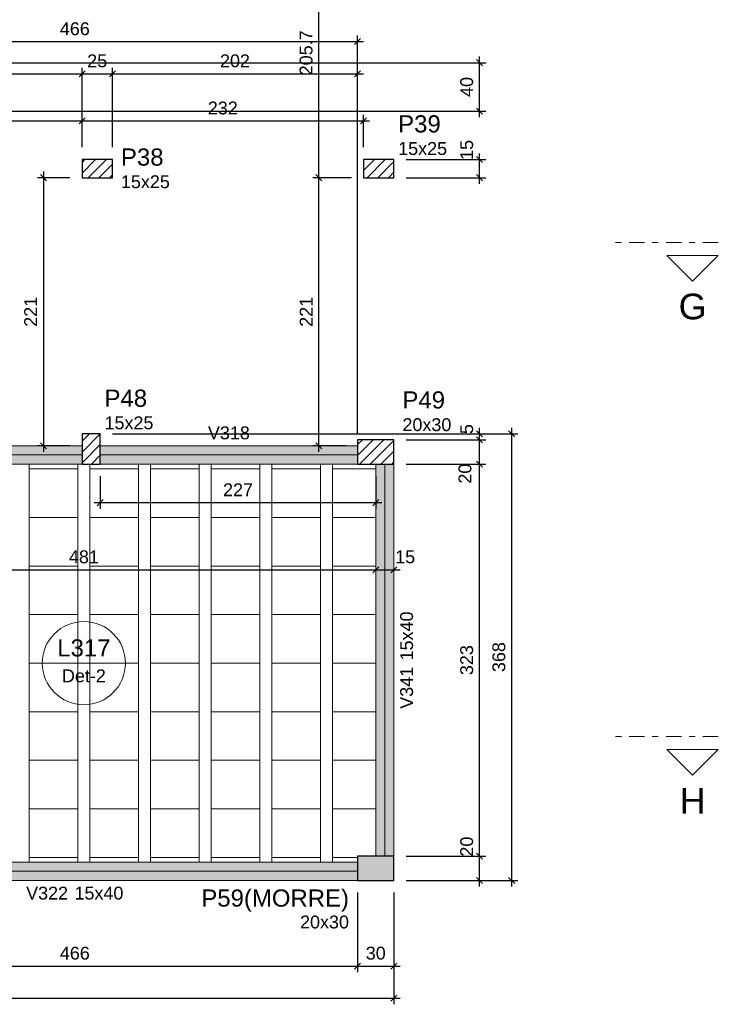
# Model space of a CAD drawing. Header units: millimetres. Extents: x 0 to 119, y 0 to 84.
# Tile 27 of 38: x 78 to 90, y 24 to 40. Entities that reach past the tile are written whole.
import ezdxf

# ---------------------------------------------------------------- set-up
doc = ezdxf.new("R2010")
doc.units = ezdxf.units.MM
doc.header["$MEASUREMENT"] = 0
doc.linetypes.add('DASHDOT', pattern=[2.54, 1.27, -0.635, 0, -0.635])
doc.linetypes.add('NULL', pattern=[0])
doc.layers.get('0').update_dxf_attribs({"lineweight": 18})
for name, color, linetype, lineweight in [('FO-Cortes', 9, 'DASHDOT', 5), ('FO-Cotas', 5, 'Continuous', 5), ('FO-Eixos', 5, 'Continuous', 5), ('FO-Hachura pilar que morre', 106, 'Continuous', 5), ('FO-Hachura pilar que passa', 19, 'Continuous', 5), ('FO-Hachura viga', 43, 'Continuous', 5), ('FO-Hachuras das lajes', 1, 'Continuous', 20), ('FO-Pilares', 4, 'Continuous', 30), ('FO-Textos das lajes', 3, 'Continuous', 20), ('FO-Textos das vigas', 7, 'Continuous', 5), ('FO-Textos dos pilares', 7, 'Continuous', 5), ('FO-Vigas', 1, 'Continuous', 20)]:
    doc.layers.add(name, color=color, linetype=linetype, lineweight=lineweight)
doc.styles.add('Arial', font='txt')
doc.dimstyles.new('UM_50.000000', dxfattribs={"dimtxt": 0.18, "dimasz": 0.1, "dimexe": 0.1, "dimexo": 0.2, "dimgap": 0, "dimtad": 1, "dimtih": 1, "dimtoh": 1, "dimdec": 1, "dimlfac": 50, "dimzin": 0, "dimdsep": 46, "dimtxsty": 'Standard', "dimcen": 0.09, "dimdle": 0.1, "dimadec": 1, "dimazin": 2, "dimtfac": 1, "dimtdec": 4, "dimtofl": 0, "dimtmove": 0, "dimatfit": 3, "dimfxl": 1, "dimtolj": 1, "dimarcsym": 0})

# ---------------------------------------------------------------- blocks, each defined once
blk = doc.blocks.new('_Oblique')
at = {"color": 0, "linetype": 'ByBlock', "lineweight": -2}
blk.add_line((-0.5, -0.5), (0.5, 0.5), dxfattribs=at)
blk = doc.blocks.new('*D28')
at = {"layer": 'Defpoints', "color": 0}
for p in [(74.69, 39.564), (79.47, 39.564), (79.47, 38.152)]:
    blk.add_point(p, dxfattribs=at)
at = {"layer": 'FO-Cotas', "color": 0, "lineweight": -2}
for p, q in [((79.47, 38.352), (79.47, 39.664)), ((74.59, 39.564), (79.57, 39.564))]:
    blk.add_line(p, q, dxfattribs=at)
at = {"layer": 'FO-Cotas', "color": 0, "lineweight": -2, "xscale": 0.1, "yscale": 0.1, "zscale": 0.1, "rotation": 180.0000000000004}
blk.add_blockref('_Oblique', (74.69, 39.564), dxfattribs=at)
at = {"layer": 'FO-Cotas', "color": 0, "lineweight": -2, "xscale": 0.1, "yscale": 0.1, "zscale": 0.1}
blk.add_blockref('_Oblique', (79.47, 39.564), dxfattribs=at)
at = {"layer": 'FO-Cotas', "color": 7, "insert": (77.08, 39.776), "char_height": 0.2118, "attachment_point": 5, "style": 'Arial'}
blk.add_mtext('\\A1;239', dxfattribs=at)
blk = doc.blocks.new('*D29')
at = {"layer": 'Defpoints', "color": 0}
for p in [(79.97, 39.564), (79.47, 38.152), (79.97, 38.152)]:
    blk.add_point(p, dxfattribs=at)
at = {"layer": 'FO-Cotas', "color": 0, "lineweight": -2}
for p, q in [((79.47, 38.352), (79.47, 39.664)), ((79.97, 38.352), (79.97, 39.664)), ((79.37, 39.564), (80.07, 39.564))]:
    blk.add_line(p, q, dxfattribs=at)
at = {"layer": 'FO-Cotas', "color": 0, "lineweight": -2, "xscale": 0.1, "yscale": 0.1, "zscale": 0.1, "rotation": 180}
blk.add_blockref('_Oblique', (79.47, 39.564), dxfattribs=at)
at = {"layer": 'FO-Cotas', "color": 0, "lineweight": -2, "xscale": 0.1, "yscale": 0.1, "zscale": 0.1}
blk.add_blockref('_Oblique', (79.97, 39.564), dxfattribs=at)
at = {"layer": 'FO-Cotas', "color": 7, "insert": (79.72, 39.776), "char_height": 0.2118, "attachment_point": 5, "rotation": 0.0057, "style": 'Arial'}
blk.add_mtext('\\A1;25', dxfattribs=at)
blk = doc.blocks.new('*D30')
at = {"layer": 'Defpoints', "color": 0}
for p in [(84.011, 39.564), (79.97, 38.152), (84.011, 33.432)]:
    blk.add_point(p, dxfattribs=at)
at = {"layer": 'FO-Cotas', "color": 0, "lineweight": -2}
for p, q in [((79.97, 38.352), (79.97, 39.664)), ((84.011, 33.632), (84.011, 39.664)), ((79.87, 39.564), (84.111, 39.564))]:
    blk.add_line(p, q, dxfattribs=at)
at = {"layer": 'FO-Cotas', "color": 0, "lineweight": -2, "xscale": 0.1, "yscale": 0.1, "zscale": 0.1, "rotation": 180}
blk.add_blockref('_Oblique', (79.97, 39.564), dxfattribs=at)
at = {"layer": 'FO-Cotas', "color": 0, "lineweight": -2, "xscale": 0.1, "yscale": 0.1, "zscale": 0.1}
blk.add_blockref('_Oblique', (84.011, 39.564), dxfattribs=at)
at = {"layer": 'FO-Cotas', "color": 7, "insert": (81.991, 39.776), "char_height": 0.2118, "attachment_point": 5, "rotation": 0.0057, "style": 'Arial'}
blk.add_mtext('\\A1;202', dxfattribs=at)
blk = doc.blocks.new('*D36')
at = {"layer": 'Defpoints', "color": 0}
for p in [(84.011, 40.094), (74.69, 39.564), (84.011, 33.432)]:
    blk.add_point(p, dxfattribs=at)
at = {"layer": 'FO-Cotas', "color": 0, "lineweight": -2}
for p, q in [((74.59, 40.094), (84.111, 40.094)), ((74.69, 39.764), (74.69, 40.194)), ((84.011, 33.632), (84.011, 40.194))]:
    blk.add_line(p, q, dxfattribs=at)
at = {"layer": 'FO-Cotas', "color": 0, "lineweight": -2, "xscale": 0.1, "yscale": 0.1, "zscale": 0.1, "rotation": 180}
blk.add_blockref('_Oblique', (74.69, 40.094), dxfattribs=at)
at = {"layer": 'FO-Cotas', "color": 0, "lineweight": -2, "xscale": 0.1, "yscale": 0.1, "zscale": 0.1}
blk.add_blockref('_Oblique', (84.011, 40.094), dxfattribs=at)
at = {"layer": 'FO-Cotas', "color": 7, "insert": (79.351, 40.305), "char_height": 0.2118, "attachment_point": 5, "rotation": 0.0057, "style": 'Arial'}
blk.add_mtext('\\A1;466', dxfattribs=at)
blk = doc.blocks.new('*D52')
at = {"layer": 'Defpoints', "color": 0}
for p in [(74.69, 26.272), (84.011, 26.272), (84.011, 24.86)]:
    blk.add_point(p, dxfattribs=at)
at = {"layer": 'FO-Cotas', "color": 0, "lineweight": -2}
for p, q in [((74.69, 26.072), (74.69, 24.76)), ((84.011, 26.072), (84.011, 24.76)), ((74.59, 24.86), (84.111, 24.86))]:
    blk.add_line(p, q, dxfattribs=at)
at = {"layer": 'FO-Cotas', "color": 0, "lineweight": -2, "xscale": 0.1, "yscale": 0.1, "zscale": 0.1, "rotation": 180}
blk.add_blockref('_Oblique', (74.69, 24.86), dxfattribs=at)
at = {"layer": 'FO-Cotas', "color": 0, "lineweight": -2, "xscale": 0.1, "yscale": 0.1, "zscale": 0.1}
blk.add_blockref('_Oblique', (84.011, 24.86), dxfattribs=at)
at = {"layer": 'FO-Cotas', "color": 7, "insert": (79.351, 25.072), "char_height": 0.2118, "attachment_point": 5, "style": 'Arial'}
blk.add_mtext('\\A1;466', dxfattribs=at)
blk = doc.blocks.new('*D53')
at = {"layer": 'Defpoints', "color": 0}
for p in [(84.011, 26.272), (84.611, 26.272), (84.611, 24.86)]:
    blk.add_point(p, dxfattribs=at)
at = {"layer": 'FO-Cotas', "color": 0, "lineweight": -2}
for p, q in [((84.011, 26.072), (84.011, 24.76)), ((84.611, 26.072), (84.611, 24.76)), ((83.911, 24.86), (84.711, 24.86))]:
    blk.add_line(p, q, dxfattribs=at)
at = {"layer": 'FO-Cotas', "color": 0, "lineweight": -2, "xscale": 0.1, "yscale": 0.1, "zscale": 0.1, "rotation": 180}
blk.add_blockref('_Oblique', (84.011, 24.86), dxfattribs=at)
at = {"layer": 'FO-Cotas', "color": 0, "lineweight": -2, "xscale": 0.1, "yscale": 0.1, "zscale": 0.1}
blk.add_blockref('_Oblique', (84.611, 24.86), dxfattribs=at)
at = {"layer": 'FO-Cotas', "color": 7, "insert": (84.311, 25.072), "char_height": 0.2118, "attachment_point": 5, "rotation": 0.0057, "style": 'Arial'}
blk.add_mtext('\\A1;30', dxfattribs=at)
blk = doc.blocks.new('*D54')
at = {"layer": 'Defpoints', "color": 0}
for p in [(15.31, 33.857), (84.611, 26.272), (84.611, 24.331)]:
    blk.add_point(p, dxfattribs=at)
at = {"layer": 'FO-Cotas', "color": 0, "lineweight": -2}
for p, q in [((15.31, 33.657), (15.31, 24.231)), ((84.611, 26.072), (84.611, 24.231)), ((15.21, 24.331), (84.711, 24.331))]:
    blk.add_line(p, q, dxfattribs=at)
at = {"layer": 'FO-Cotas', "color": 0, "lineweight": -2, "xscale": 0.1, "yscale": 0.1, "zscale": 0.1, "rotation": 180}
blk.add_blockref('_Oblique', (15.31, 24.331), dxfattribs=at)
at = {"layer": 'FO-Cotas', "color": 0, "lineweight": -2, "xscale": 0.1, "yscale": 0.1, "zscale": 0.1}
blk.add_blockref('_Oblique', (84.611, 24.331), dxfattribs=at)
at = {"layer": 'FO-Cotas', "color": 7, "insert": (49.961, 24.542), "char_height": 0.2118, "attachment_point": 5, "style": 'Arial'}
blk.add_mtext('\\A1;3465', dxfattribs=at)
blk = doc.blocks.new('*D73')
at = {"layer": 'Defpoints', "color": 0}
for p in [(84.611, 26.672), (86.023, 26.672), (84.611, 26.272)]:
    blk.add_point(p, dxfattribs=at)
at = {"layer": 'FO-Cotas', "color": 0, "lineweight": -2}
for p, q in [((86.023, 26.172), (86.023, 26.772)), ((84.811, 26.672), (86.123, 26.672)), ((84.811, 26.272), (86.123, 26.272))]:
    blk.add_line(p, q, dxfattribs=at)
at = {"layer": 'FO-Cotas', "color": 0, "lineweight": -2, "xscale": 0.1, "yscale": 0.1, "zscale": 0.1}
for p, rotation in [((86.023, 26.672), 90), ((86.023, 26.272), 270)]:
    blk.add_blockref('_Oblique', p, dxfattribs=dict(at, rotation=rotation))
at = {"layer": 'FO-Cotas', "color": 7, "insert": (85.811, 26.829), "char_height": 0.2118, "attachment_point": 5, "rotation": 90, "style": 'Arial'}
blk.add_mtext('\\A1;20', dxfattribs=at)
blk = doc.blocks.new('*D74')
at = {"layer": 'Defpoints', "color": 0}
for p in [(84.611, 33.132), (86.023, 33.132), (84.611, 26.672)]:
    blk.add_point(p, dxfattribs=at)
at = {"layer": 'FO-Cotas', "color": 0, "lineweight": -2}
for p, q in [((84.811, 33.132), (86.123, 33.132)), ((86.023, 26.572), (86.023, 33.232)), ((84.811, 26.672), (86.123, 26.672))]:
    blk.add_line(p, q, dxfattribs=at)
at = {"layer": 'FO-Cotas', "color": 0, "lineweight": -2, "xscale": 0.1, "yscale": 0.1, "zscale": 0.1}
for p, rotation in [((86.023, 33.132), 90), ((86.023, 26.672), 270)]:
    blk.add_blockref('_Oblique', p, dxfattribs=dict(at, rotation=rotation))
at = {"layer": 'FO-Cotas', "color": 7, "insert": (85.811, 29.902), "char_height": 0.2118, "attachment_point": 5, "rotation": 90, "style": 'Arial'}
blk.add_mtext('\\A1;323', dxfattribs=at)
blk = doc.blocks.new('*D75')
at = {"layer": 'Defpoints', "color": 0}
for p in [(84.611, 33.532), (86.023, 33.532), (84.611, 33.132)]:
    blk.add_point(p, dxfattribs=at)
at = {"layer": 'FO-Cotas', "color": 0, "lineweight": -2}
for p, q in [((86.023, 33.032), (86.023, 33.632)), ((84.811, 33.532), (86.123, 33.532)), ((84.811, 33.132), (86.123, 33.132))]:
    blk.add_line(p, q, dxfattribs=at)
at = {"layer": 'FO-Cotas', "color": 0, "lineweight": -2, "xscale": 0.1, "yscale": 0.1, "zscale": 0.1}
for p, rotation in [((86.023, 33.532), 90), ((86.023, 33.132), 270)]:
    blk.add_blockref('_Oblique', p, dxfattribs=dict(at, rotation=rotation))
at = {"layer": 'FO-Cotas', "color": 7, "insert": (85.783, 32.975), "char_height": 0.2118, "attachment_point": 5, "rotation": 90, "style": 'Arial'}
blk.add_mtext('\\A1;20', dxfattribs=at)
blk = doc.blocks.new('*D76')
at = {"layer": 'Defpoints', "color": 0}
for p in [(79.77, 33.632), (86.023, 33.632), (84.611, 33.532)]:
    blk.add_point(p, dxfattribs=at)
at = {"layer": 'FO-Cotas', "color": 0, "lineweight": -2}
for p, q in [((79.97, 33.632), (86.123, 33.632)), ((86.023, 33.432), (86.023, 33.732)), ((84.811, 33.532), (86.123, 33.532))]:
    blk.add_line(p, q, dxfattribs=at)
at = {"layer": 'FO-Cotas', "color": 0, "lineweight": -2, "xscale": 0.1, "yscale": 0.1, "zscale": 0.1}
for p, rotation in [((86.023, 33.632), 90), ((86.023, 33.532), 270)]:
    blk.add_blockref('_Oblique', p, dxfattribs=dict(at, rotation=rotation))
at = {"layer": 'FO-Cotas', "color": 7, "insert": (85.811, 33.709), "char_height": 0.2118, "attachment_point": 5, "rotation": 90, "style": 'Arial'}
blk.add_mtext('\\A1;5', dxfattribs=at)
blk = doc.blocks.new('*D78')
at = {"layer": 'Defpoints', "color": 0}
for p in [(84.61, 38.152), (86.023, 38.152), (84.61, 37.852)]:
    blk.add_point(p, dxfattribs=at)
at = {"layer": 'FO-Cotas', "color": 0, "lineweight": -2}
for p, q in [((84.81, 38.152), (86.123, 38.152)), ((86.023, 37.752), (86.023, 38.252)), ((84.81, 37.852), (86.123, 37.852))]:
    blk.add_line(p, q, dxfattribs=at)
at = {"layer": 'FO-Cotas', "color": 0, "lineweight": -2, "xscale": 0.1, "yscale": 0.1, "zscale": 0.1}
for p, rotation in [((86.023, 38.152), 90), ((86.023, 37.852), 270)]:
    blk.add_blockref('_Oblique', p, dxfattribs=dict(at, rotation=rotation))
at = {"layer": 'FO-Cotas', "color": 7, "insert": (85.811, 38.309), "char_height": 0.2118, "attachment_point": 5, "rotation": 90, "style": 'Arial'}
blk.add_mtext('\\A1;15', dxfattribs=at)
blk = doc.blocks.new('*D81')
at = {"layer": 'Defpoints', "color": 0}
for p in [(74.69, 39.747), (86.023, 39.747), (74.69, 38.947)]:
    blk.add_point(p, dxfattribs=at)
at = {"layer": 'FO-Cotas', "color": 0, "lineweight": -2}
for p, q in [((86.023, 38.847), (86.023, 39.847)), ((74.89, 39.747), (86.123, 39.747)), ((74.89, 38.947), (86.123, 38.947))]:
    blk.add_line(p, q, dxfattribs=at)
at = {"layer": 'FO-Cotas', "color": 0, "lineweight": -2, "xscale": 0.1, "yscale": 0.1, "zscale": 0.1}
for p, rotation in [((86.023, 39.747), 90), ((86.023, 38.947), 270)]:
    blk.add_blockref('_Oblique', p, dxfattribs=dict(at, rotation=rotation))
at = {"layer": 'FO-Cotas', "color": 7, "insert": (85.811, 39.347), "char_height": 0.2118, "attachment_point": 5, "rotation": 90, "style": 'Arial'}
blk.add_mtext('\\A1;40', dxfattribs=at)
blk = doc.blocks.new('*D101')
at = {"layer": 'Defpoints', "color": 0}
for p in [(79.77, 33.632), (86.552, 33.632), (84.611, 26.272)]:
    blk.add_point(p, dxfattribs=at)
at = {"layer": 'FO-Cotas', "color": 0, "lineweight": -2}
for p, q in [((79.97, 33.632), (86.652, 33.632)), ((86.552, 26.172), (86.552, 33.732)), ((84.811, 26.272), (86.652, 26.272))]:
    blk.add_line(p, q, dxfattribs=at)
at = {"layer": 'FO-Cotas', "color": 0, "lineweight": -2, "xscale": 0.1, "yscale": 0.1, "zscale": 0.1}
for p, rotation in [((86.552, 33.632), 90), ((86.552, 26.272), 270)]:
    blk.add_blockref('_Oblique', p, dxfattribs=dict(at, rotation=rotation))
at = {"layer": 'FO-Cotas', "color": 7, "insert": (86.341, 29.952), "char_height": 0.2118, "attachment_point": 5, "rotation": 90, "style": 'Arial'}
blk.add_mtext('\\A1;368', dxfattribs=at)
blk = doc.blocks.new('*D121')
at = {"layer": 'Defpoints', "color": 0}
for p in [(74.69, 31.391), (84.311, 31.391), (84.311, 31.391)]:
    blk.add_point(p, dxfattribs=at)
at = {"layer": 'FO-Cotas', "color": 0, "lineweight": -2}
blk.add_line((74.59, 31.391), (84.411, 31.391), dxfattribs=at)
at = {"layer": 'FO-Cotas', "color": 0, "lineweight": -2, "xscale": 0.1, "yscale": 0.1, "zscale": 0.1, "rotation": 180}
blk.add_blockref('_Oblique', (74.69, 31.391), dxfattribs=at)
at = {"layer": 'FO-Cotas', "color": 0, "lineweight": -2, "xscale": 0.1, "yscale": 0.1, "zscale": 0.1}
blk.add_blockref('_Oblique', (84.311, 31.391), dxfattribs=at)
at = {"layer": 'FO-Cotas', "color": 7, "insert": (79.501, 31.603), "char_height": 0.2118, "attachment_point": 5, "rotation": 0.0057, "style": 'Arial'}
blk.add_mtext('\\A1;481', dxfattribs=at)
blk = doc.blocks.new('*D122')
at = {"layer": 'Defpoints', "color": 0}
for p in [(84.311, 31.391), (84.611, 31.391), (84.611, 31.391)]:
    blk.add_point(p, dxfattribs=at)
at = {"layer": 'FO-Cotas', "color": 0, "lineweight": -2}
blk.add_line((84.211, 31.391), (84.711, 31.391), dxfattribs=at)
at = {"layer": 'FO-Cotas', "color": 0, "lineweight": -2, "xscale": 0.1, "yscale": 0.1, "zscale": 0.1, "rotation": 180}
blk.add_blockref('_Oblique', (84.311, 31.391), dxfattribs=at)
at = {"layer": 'FO-Cotas', "color": 0, "lineweight": -2, "xscale": 0.1, "yscale": 0.1, "zscale": 0.1}
blk.add_blockref('_Oblique', (84.611, 31.391), dxfattribs=at)
at = {"layer": 'FO-Cotas', "color": 7, "insert": (84.796, 31.603), "char_height": 0.2118, "attachment_point": 5, "rotation": 0.0057, "style": 'Arial'}
blk.add_mtext('\\A1;15', dxfattribs=at)
blk = doc.blocks.new('*D207')
at = {"layer": 'Defpoints', "color": 0}
for p in [(79.77, 33.132), (84.311, 33.132), (84.311, 32.497)]:
    blk.add_point(p, dxfattribs=at)
at = {"layer": 'FO-Cotas', "color": 0, "lineweight": -2}
for p, q in [((79.77, 32.932), (79.77, 32.397)), ((84.311, 32.932), (84.311, 32.397)), ((79.67, 32.497), (84.411, 32.497))]:
    blk.add_line(p, q, dxfattribs=at)
at = {"layer": 'FO-Cotas', "color": 0, "lineweight": -2, "xscale": 0.1, "yscale": 0.1, "zscale": 0.1, "rotation": 180}
blk.add_blockref('_Oblique', (79.77, 32.497), dxfattribs=at)
at = {"layer": 'FO-Cotas', "color": 0, "lineweight": -2, "xscale": 0.1, "yscale": 0.1, "zscale": 0.1}
blk.add_blockref('_Oblique', (84.311, 32.497), dxfattribs=at)
at = {"layer": 'FO-Cotas', "color": 7, "insert": (82.041, 32.709), "char_height": 0.2118, "attachment_point": 5, "rotation": 0.0057, "style": 'Arial'}
blk.add_mtext('\\A1;227', dxfattribs=at)
blk = doc.blocks.new('*D225')
at = {"layer": 'Defpoints', "color": 0}
for p in [(79.47, 38.787), (28.054, 38.152), (79.47, 38.152)]:
    blk.add_point(p, dxfattribs=at)
at = {"layer": 'FO-Cotas', "color": 0, "lineweight": -2}
for p, q in [((27.954, 38.787), (79.57, 38.787)), ((28.054, 38.352), (28.054, 38.887)), ((79.47, 38.352), (79.47, 38.887))]:
    blk.add_line(p, q, dxfattribs=at)
at = {"layer": 'FO-Cotas', "color": 0, "lineweight": -2, "xscale": 0.1, "yscale": 0.1, "zscale": 0.1, "rotation": 180}
blk.add_blockref('_Oblique', (28.054, 38.787), dxfattribs=at)
at = {"layer": 'FO-Cotas', "color": 0, "lineweight": -2, "xscale": 0.1, "yscale": 0.1, "zscale": 0.1}
blk.add_blockref('_Oblique', (79.47, 38.787), dxfattribs=at)
at = {"layer": 'FO-Cotas', "color": 7, "insert": (53.762, 38.999), "char_height": 0.2118, "attachment_point": 5, "rotation": 0.0057, "style": 'Arial'}
blk.add_mtext('\\A1;2570.8', dxfattribs=at)
blk = doc.blocks.new('*D226')
at = {"layer": 'Defpoints', "color": 0}
for p in [(84.11, 38.787), (79.47, 38.152), (84.11, 38.152)]:
    blk.add_point(p, dxfattribs=at)
at = {"layer": 'FO-Cotas', "color": 0, "lineweight": -2}
for p, q in [((79.37, 38.787), (84.21, 38.787)), ((79.47, 38.352), (79.47, 38.887)), ((84.11, 38.352), (84.11, 38.887))]:
    blk.add_line(p, q, dxfattribs=at)
at = {"layer": 'FO-Cotas', "color": 0, "lineweight": -2, "xscale": 0.1, "yscale": 0.1, "zscale": 0.1, "rotation": 180}
blk.add_blockref('_Oblique', (79.47, 38.787), dxfattribs=at)
at = {"layer": 'FO-Cotas', "color": 0, "lineweight": -2, "xscale": 0.1, "yscale": 0.1, "zscale": 0.1}
blk.add_blockref('_Oblique', (84.11, 38.787), dxfattribs=at)
at = {"layer": 'FO-Cotas', "color": 7, "insert": (81.79, 38.999), "char_height": 0.2118, "attachment_point": 5, "rotation": 0.0057, "style": 'Arial'}
blk.add_mtext('\\A1;232', dxfattribs=at)
blk = doc.blocks.new('*D234')
at = {"layer": 'Defpoints', "color": 0}
for p in [(79.47, 37.852), (78.835, 33.432), (79.47, 33.432)]:
    blk.add_point(p, dxfattribs=at)
at = {"layer": 'FO-Cotas', "color": 0, "lineweight": -2}
for p, q in [((79.27, 37.852), (78.735, 37.852)), ((78.835, 37.952), (78.835, 33.332)), ((79.27, 33.432), (78.735, 33.432))]:
    blk.add_line(p, q, dxfattribs=at)
at = {"layer": 'FO-Cotas', "color": 0, "lineweight": -2, "xscale": 0.1, "yscale": 0.1, "zscale": 0.1}
for p, rotation in [((78.835, 37.852), 90), ((78.835, 33.432), 270)]:
    blk.add_blockref('_Oblique', p, dxfattribs=dict(at, rotation=rotation))
at = {"layer": 'FO-Cotas', "color": 7, "insert": (78.623, 35.642), "char_height": 0.2118, "attachment_point": 5, "rotation": 90, "style": 'Arial'}
blk.add_mtext('\\A1;221', dxfattribs=at)
blk = doc.blocks.new('*D241')
at = {"layer": 'Defpoints', "color": 0}
for p in [(83.375, 37.852), (84.11, 37.852), (84.011, 33.432)]:
    blk.add_point(p, dxfattribs=at)
at = {"layer": 'FO-Cotas', "color": 0, "lineweight": -2}
for p, q in [((83.91, 37.852), (83.275, 37.852)), ((83.375, 33.332), (83.375, 37.952)), ((83.811, 33.432), (83.275, 33.432))]:
    blk.add_line(p, q, dxfattribs=at)
at = {"layer": 'FO-Cotas', "color": 0, "lineweight": -2, "xscale": 0.1, "yscale": 0.1, "zscale": 0.1}
for p, rotation in [((83.375, 37.852), 90), ((83.375, 33.432), 270)]:
    blk.add_blockref('_Oblique', p, dxfattribs=dict(at, rotation=rotation))
at = {"layer": 'FO-Cotas', "color": 7, "insert": (83.164, 35.642), "char_height": 0.2118, "attachment_point": 5, "rotation": 90, "style": 'Arial'}
blk.add_mtext('\\A1;221', dxfattribs=at)
blk = doc.blocks.new('*D242')
at = {"layer": 'Defpoints', "color": 0}
for p in [(83.375, 41.965), (84.011, 41.965), (84.11, 37.852)]:
    blk.add_point(p, dxfattribs=at)
at = {"layer": 'FO-Cotas', "color": 0, "lineweight": -2}
for p, q in [((83.375, 37.752), (83.375, 42.065)), ((83.811, 41.965), (83.275, 41.965)), ((83.91, 37.852), (83.275, 37.852))]:
    blk.add_line(p, q, dxfattribs=at)
at = {"layer": 'FO-Cotas', "color": 0, "lineweight": -2, "xscale": 0.1, "yscale": 0.1, "zscale": 0.1}
for p, rotation in [((83.375, 41.965), 90), ((83.375, 37.852), 270)]:
    blk.add_blockref('_Oblique', p, dxfattribs=dict(at, rotation=rotation))
at = {"layer": 'FO-Cotas', "color": 7, "insert": (83.164, 39.909), "char_height": 0.2118, "attachment_point": 5, "rotation": 90, "style": 'Arial'}
blk.add_mtext('\\A1;205.7', dxfattribs=at)

msp = doc.modelspace()

# ---------------------------------------------------------------- hatches: boundary and pattern name
at = {"layer": 'FO-Hachura pilar que morre', "linetype": 'Continuous'}
msp.add_hatch(color=106, dxfattribs=at).paths.add_polyline_path([(84.0108, 26.672), (84.0108, 26.472), (84.0108, 26.272), (84.3108, 26.272), (84.6108, 26.272), (84.6108, 26.472), (84.6108, 26.672), (84.3108, 26.672)])
at = {"layer": 'FO-Hachura pilar que passa', "linetype": 'Continuous'}
h = msp.add_hatch(dxfattribs=at)
h.set_pattern_fill('ANSI31', color=19, style=0)
h.paths.add_polyline_path([(79.9702, 37.852), (79.9702, 38.002), (79.9702, 38.152), (79.7202, 38.152), (79.4702, 38.152), (79.4702, 38.002), (79.4702, 37.852), (79.7202, 37.852)])
h = msp.add_hatch(dxfattribs=at)
h.set_pattern_fill('ANSI31', color=19, style=0)
h.paths.add_polyline_path([(84.6102, 37.852), (84.6102, 38.002), (84.6102, 38.152), (84.3602, 38.152), (84.1102, 38.152), (84.1102, 38.002), (84.1102, 37.852), (84.3602, 37.852)])
h = msp.add_hatch(dxfattribs=at)
h.set_pattern_fill('ANSI31', color=19, style=0)
h.paths.add_polyline_path([(79.4702, 33.1324), (79.6202, 33.1324), (79.7702, 33.1324), (79.7702, 33.3824), (79.7702, 33.6324), (79.6202, 33.6324), (79.4702, 33.6324), (79.4702, 33.3824)])
h = msp.add_hatch(dxfattribs=at)
h.set_pattern_fill('ANSI31', color=19, style=0)
h.paths.add_polyline_path([(84.6106, 33.1324), (84.6106, 33.3324), (84.6106, 33.5324), (84.3106, 33.5324), (84.0106, 33.5324), (84.0106, 33.3324), (84.0106, 33.1324), (84.3106, 33.1324)])
at = {"layer": 'FO-Hachura viga', "linetype": 'Continuous'}
for points in [[(79.4702, 33.4324), (79.4702, 33.4324), (74.6902, 33.4324), (74.6902, 33.1324), (79.4702, 33.1324), (79.4702, 33.4324)], [(84.0106, 33.4324), (84.0106, 33.4324), (79.7702, 33.4324), (79.7702, 33.1324), (84.0106, 33.1324), (84.0106, 33.4324)], [(84.6106, 33.1324), (84.6106, 33.1324), (84.3108, 33.1324), (84.3108, 26.672), (84.6106, 26.672), (84.6106, 33.1324)], [(84.0108, 26.5722), (84.0108, 26.5722), (74.6902, 26.5722), (74.6902, 26.272), (84.0108, 26.272), (84.0108, 26.5722)]]:
    msp.add_hatch(color=43, dxfattribs=at).paths.add_polyline_path(points)

# ---------------------------------------------------------------- linework, layer by layer
at = {"layer": 'FO-Cortes', "ltscale": 0.2}
for p, q in [((89.9576, 36.7826), (88.2632, 36.7826)), ((89.9576, 28.6413), (88.2632, 28.6413))]:
    msp.add_line(p, q, dxfattribs=at)
at = {"layer": 'FO-Cortes', "linetype": 'Continuous', "ltscale": 0.2}
for points in [[(89.9576, 36.5708), (89.1104, 36.5708), (89.534, 36.1472), (89.9576, 36.5708)], [(89.9576, 28.4295), (89.1104, 28.4295), (89.534, 28.0059), (89.9576, 28.4295)]]:
    msp.add_lwpolyline(points, close=True, dxfattribs=at)
at = {"layer": 'FO-Eixos'}
for p, q in [((74.6902, 33.2824), (79.4702, 33.2824)), ((79.7702, 33.2824), (84.0106, 33.2824)), ((84.4608, 26.672), (84.4608, 33.1324)), ((74.6902, 26.422), (84.0108, 26.422))]:
    msp.add_line(p, q, dxfattribs=at)
for points in [[(79.4006, 32.2522), (79.4006, 33.0522), (78.6006, 33.0522), (78.6006, 32.2522), (79.4006, 32.2522)], [(80.4006, 32.2522), (80.4006, 33.0522), (79.6006, 33.0522), (79.6006, 32.2522), (80.4006, 32.2522)], [(81.4006, 32.2522), (81.4006, 33.0522), (80.6006, 33.0522), (80.6006, 32.2522), (81.4006, 32.2522)], [(82.4006, 32.2522), (82.4006, 33.0522), (81.6006, 33.0522), (81.6006, 32.2522), (82.4006, 32.2522)], [(83.4006, 32.2522), (83.4006, 33.0522), (82.6006, 33.0522), (82.6006, 32.2522), (83.4006, 32.2522)], [(79.4006, 31.4522), (79.4006, 32.2522), (78.6006, 32.2522), (78.6006, 31.4522), (79.4006, 31.4522)], [(80.4006, 31.4522), (80.4006, 32.2522), (79.6006, 32.2522), (79.6006, 31.4522), (80.4006, 31.4522)], [(81.4006, 31.4522), (81.4006, 32.2522), (80.6006, 32.2522), (80.6006, 31.4522), (81.4006, 31.4522)], [(82.4006, 31.4522), (82.4006, 32.2522), (81.6006, 32.2522), (81.6006, 31.4522), (82.4006, 31.4522)], [(83.4006, 31.4522), (83.4006, 32.2522), (82.6006, 32.2522), (82.6006, 31.4522), (83.4006, 31.4522)], [(79.4006, 30.6522), (79.4006, 31.4522), (78.6006, 31.4522), (78.6006, 30.6522), (79.4006, 30.6522)], [(80.4006, 30.6522), (80.4006, 31.4522), (79.6006, 31.4522), (79.6006, 30.6522), (80.4006, 30.6522)], [(81.4006, 30.6522), (81.4006, 31.4522), (80.6006, 31.4522), (80.6006, 30.6522), (81.4006, 30.6522)], [(82.4006, 30.6522), (82.4006, 31.4522), (81.6006, 31.4522), (81.6006, 30.6522), (82.4006, 30.6522)], [(83.4006, 30.6522), (83.4006, 31.4522), (82.6006, 31.4522), (82.6006, 30.6522), (83.4006, 30.6522)], [(79.4006, 29.8522), (79.4006, 30.6522), (78.6006, 30.6522), (78.6006, 29.8522), (79.4006, 29.8522)], [(80.4006, 29.8522), (80.4006, 30.6522), (79.6006, 30.6522), (79.6006, 29.8522), (80.4006, 29.8522)], [(81.4006, 29.8522), (81.4006, 30.6522), (80.6006, 30.6522), (80.6006, 29.8522), (81.4006, 29.8522)], [(82.4006, 29.8522), (82.4006, 30.6522), (81.6006, 30.6522), (81.6006, 29.8522), (82.4006, 29.8522)], [(83.4006, 29.8522), (83.4006, 30.6522), (82.6006, 30.6522), (82.6006, 29.8522), (83.4006, 29.8522)], [(79.4006, 29.0522), (79.4006, 29.8522), (78.6006, 29.8522), (78.6006, 29.0522), (79.4006, 29.0522)], [(80.4006, 29.0522), (80.4006, 29.8522), (79.6006, 29.8522), (79.6006, 29.0522), (80.4006, 29.0522)], [(81.4006, 29.0522), (81.4006, 29.8522), (80.6006, 29.8522), (80.6006, 29.0522), (81.4006, 29.0522)], [(82.4006, 29.0522), (82.4006, 29.8522), (81.6006, 29.8522), (81.6006, 29.0522), (82.4006, 29.0522)], [(83.4006, 29.0522), (83.4006, 29.8522), (82.6006, 29.8522), (82.6006, 29.0522), (83.4006, 29.0522)], [(79.4006, 28.2522), (79.4006, 29.0522), (78.6006, 29.0522), (78.6006, 28.2522), (79.4006, 28.2522)], [(80.4006, 28.2522), (80.4006, 29.0522), (79.6006, 29.0522), (79.6006, 28.2522), (80.4006, 28.2522)], [(81.4006, 28.2522), (81.4006, 29.0522), (80.6006, 29.0522), (80.6006, 28.2522), (81.4006, 28.2522)], [(82.4006, 28.2522), (82.4006, 29.0522), (81.6006, 29.0522), (81.6006, 28.2522), (82.4006, 28.2522)], [(83.4006, 28.2522), (83.4006, 29.0522), (82.6006, 29.0522), (82.6006, 28.2522), (83.4006, 28.2522)], [(79.4006, 27.4522), (79.4006, 28.2522), (78.6006, 28.2522), (78.6006, 27.4522), (79.4006, 27.4522)], [(80.4006, 27.4522), (80.4006, 28.2522), (79.6006, 28.2522), (79.6006, 27.4522), (80.4006, 27.4522)], [(81.4006, 27.4522), (81.4006, 28.2522), (80.6006, 28.2522), (80.6006, 27.4522), (81.4006, 27.4522)], [(82.4006, 27.4522), (82.4006, 28.2522), (81.6006, 28.2522), (81.6006, 27.4522), (82.4006, 27.4522)], [(83.4006, 27.4522), (83.4006, 28.2522), (82.6006, 28.2522), (82.6006, 27.4522), (83.4006, 27.4522)], [(79.4006, 26.6522), (79.4006, 27.4522), (78.6006, 27.4522), (78.6006, 26.6522), (79.4006, 26.6522)], [(80.4006, 26.6522), (80.4006, 27.4522), (79.6006, 27.4522), (79.6006, 26.6522), (80.4006, 26.6522)], [(81.4006, 26.6522), (81.4006, 27.4522), (80.6006, 27.4522), (80.6006, 26.6522), (81.4006, 26.6522)], [(82.4006, 26.6522), (82.4006, 27.4522), (81.6006, 27.4522), (81.6006, 26.6522), (82.4006, 26.6522)], [(83.4006, 26.6522), (83.4006, 27.4522), (82.6006, 27.4522), (82.6006, 26.6522), (83.4006, 26.6522)]]:
    msp.add_lwpolyline(points, close=True, dxfattribs=at)
for points in [[(84.3106, 33.0522), (83.6006, 33.0522), (83.6006, 32.2522), (84.3106, 32.2522)], [(84.3106, 32.2522), (83.6006, 32.2522), (83.6006, 31.4522), (84.3106, 31.4522)], [(84.3106, 31.4522), (83.6006, 31.4522), (83.6006, 30.6522), (84.3106, 30.6522)], [(84.3106, 30.6522), (83.6006, 30.6522), (83.6006, 29.8522), (84.3106, 29.8522)], [(84.3106, 29.8522), (83.6006, 29.8522), (83.6006, 29.0522), (84.3106, 29.0522)], [(84.3106, 29.0522), (83.6006, 29.0522), (83.6006, 28.2522), (84.3106, 28.2522)], [(84.3106, 28.2522), (83.6006, 28.2522), (83.6006, 27.4522), (84.3106, 27.4522)], [(84.3106, 27.4522), (83.6006, 27.4522), (83.6006, 26.6522), (84.0106, 26.6522)]]:
    msp.add_lwpolyline(points, dxfattribs=at)
at = {"layer": 'FO-Hachuras das lajes'}
for p, q in [((78.6006, 26.6722), (78.6006, 33.1322)), ((79.4006, 26.6722), (79.4006, 33.1322)), ((79.6006, 26.6722), (79.6006, 33.1322)), ((80.4006, 26.6722), (80.4006, 33.1322)), ((80.6006, 26.6722), (80.6006, 33.1322)), ((81.4006, 26.6722), (81.4006, 33.1322)), ((81.6006, 26.6722), (81.6006, 33.1322)), ((82.4006, 26.6722), (82.4006, 33.1322)), ((82.6006, 26.6722), (82.6006, 33.1322)), ((83.4006, 26.6722), (83.4006, 33.1322)), ((83.6006, 26.6722), (83.6006, 33.1322)), ((78.6006, 26.5722), (78.6006, 26.6722)), ((79.4006, 26.5722), (79.4006, 26.6722)), ((79.6006, 26.5722), (79.6006, 26.6722)), ((80.4006, 26.5722), (80.4006, 26.6722)), ((80.6006, 26.5722), (80.6006, 26.6722)), ((81.4006, 26.5722), (81.4006, 26.6722)), ((81.6006, 26.5722), (81.6006, 26.6722)), ((82.4006, 26.5722), (82.4006, 26.6722)), ((82.6006, 26.5722), (82.6006, 26.6722)), ((83.4006, 26.5722), (83.4006, 26.6722)), ((83.6006, 26.5722), (83.6006, 26.6722))]:
    msp.add_line(p, q, dxfattribs=at)
at = {"layer": 'FO-Pilares'}
for points in [[(79.9702, 37.852), (79.9702, 38.002), (79.9702, 38.152), (79.7202, 38.152), (79.4702, 38.152), (79.4702, 38.002), (79.4702, 37.852), (79.7202, 37.852), (79.9702, 37.852)], [(84.6102, 37.852), (84.6102, 38.002), (84.6102, 38.152), (84.3602, 38.152), (84.1102, 38.152), (84.1102, 38.002), (84.1102, 37.852), (84.3602, 37.852), (84.6102, 37.852)], [(79.4702, 33.1324), (79.6202, 33.1324), (79.7702, 33.1324), (79.7702, 33.3824), (79.7702, 33.6324), (79.6202, 33.6324), (79.4702, 33.6324), (79.4702, 33.3824), (79.4702, 33.1324)], [(84.6106, 33.1324), (84.6106, 33.3324), (84.6106, 33.5324), (84.3106, 33.5324), (84.0106, 33.5324), (84.0106, 33.3324), (84.0106, 33.1324), (84.3106, 33.1324), (84.6106, 33.1324)], [(84.0108, 26.672), (84.0108, 26.472), (84.0108, 26.272), (84.3108, 26.272), (84.6108, 26.272), (84.6108, 26.472), (84.6108, 26.672), (84.3108, 26.672), (84.0108, 26.672)]]:
    msp.add_lwpolyline(points, close=True, dxfattribs=at)
at = {"layer": 'FO-Textos das lajes'}
msp.add_line((78.8151, 29.8522), (80.1859, 29.8522), dxfattribs=at)
msp.add_circle((79.5005, 29.8522), 0.6854, dxfattribs=at)
at = {"layer": 'FO-Vigas'}
for p, q in [((74.6902, 33.4324), (79.4702, 33.4324)), ((79.7702, 33.4324), (84.0106, 33.4324)), ((74.6902, 33.1324), (79.4702, 33.1324)), ((79.7702, 33.1324), (84.0106, 33.1324)), ((84.3108, 26.672), (84.3108, 33.1324)), ((84.6108, 26.672), (84.6108, 33.1324)), ((74.6902, 26.572), (84.0108, 26.572)), ((74.6902, 26.272), (84.0108, 26.272))]:
    msp.add_line(p, q, dxfattribs=at)

# ---------------------------------------------------------------- texts
at = {"layer": 'FO-Cortes', "linetype": 'NULL', "ltscale": 0.2, "char_height": 0.4236, "attachment_point": 8, "line_spacing_factor": 0.798, "style": 'Arial'}
for s, insert, width in [('G', (89.5336, 35.5118), 0.902285), ('H', (89.5336, 27.3708), 0.837715)]:
    msp.add_mtext(s, dxfattribs=dict(at, insert=insert, width=width))
at = {"layer": 'FO-Textos das lajes', "linetype": 'NULL', "attachment_point": 8, "line_spacing_factor": 0.798, "style": 'Arial'}
for s, insert, char_height, width in [('L317', (79.5006, 29.9584), 0.2824, 1.735195), ('Det-2', (79.5006, 29.5341), 0.2118, 1.418281)]:
    msp.add_mtext(s, dxfattribs=dict(at, insert=insert, char_height=char_height, width=width))
at = {"layer": 'FO-Textos das vigas', "linetype": 'NULL', "char_height": 0.2118, "line_spacing_factor": 0.798, "style": 'Arial'}
for s, insert, width, attachment_point in [('V318', (81.8906, 33.5381), 1.354561, 8), ('V322', (79.2396, 25.9541), 1.354561, 9), ('15x40', (79.3456, 25.9541), 1.580273, 7)]:
    msp.add_mtext(s, dxfattribs=dict(at, insert=insert, width=width, attachment_point=attachment_point))
at = {"layer": 'FO-Textos das vigas', "linetype": 'NULL', "char_height": 0.2118, "rotation": 90.00021, "line_spacing_factor": 0.798, "style": 'Arial'}
for s, insert, width, attachment_point in [('15x40', (84.9287, 29.8972), 1.580273, 7), ('V341', (84.9287, 29.7912), 1.354561, 9)]:
    msp.add_mtext(s, dxfattribs=dict(at, insert=insert, width=width, attachment_point=attachment_point))
at = {"layer": 'FO-Textos dos pilares', "linetype": 'NULL', "line_spacing_factor": 0.798, "style": 'Arial'}
for s, insert, char_height, width, attachment_point in [('P39', (84.6806, 38.5934), 0.2824, 1.387852, 7), ('15x25', (84.6806, 38.2231), 0.2118, 1.580273, 7), ('P38', (80.1116, 38.0464), 0.2824, 1.387852, 7), ('15x25', (80.1116, 37.6761), 0.2118, 1.580273, 7), ('P48', (79.8406, 34.0734), 0.2824, 1.387852, 7), ('P49', (84.7516, 34.0444), 0.2824, 1.387852, 7), ('15x25', (79.8406, 33.7031), 0.2118, 1.580273, 7), ('20x30', (84.7516, 33.6731), 0.2118, 1.580273, 7), ('P59(MORRE)', (83.8696, 25.7552), 0.2824, 4.810635, 9), ('20x30', (83.8696, 25.4781), 0.2118, 1.580273, 9)]:
    msp.add_mtext(s, dxfattribs=dict(at, insert=insert, char_height=char_height, width=width, attachment_point=attachment_point))

# ---------------------------------------------------------------- dimensions: what is measured, and where the dimension line sits
at = {"layer": 'FO-Cotas'}
for base, p1, p2, picture, middle in [((83.3754, 41.9652), (84.1102, 37.852), (84.0108, 41.9652), '*D242', (83.1636, 39.9086)), ((86.0228, 39.7472), (74.6902, 38.9472), (74.6902, 39.7472), '*D81', (85.811, 39.3472)), ((86.0228, 38.152), (84.6102, 37.852), (84.6102, 38.152), '*D78', (85.811, 38.3093)), ((78.8348, 33.4324), (79.4702, 37.852), (79.4702, 33.4324), '*D234', (78.623, 35.6422)), ((83.3754, 37.852), (84.0108, 33.4324), (84.1102, 37.852), '*D241', (83.1636, 35.6422)), ((86.0228, 33.6324), (84.6106, 33.5324), (79.7702, 33.6324), '*D76', (85.811, 33.7091)), ((86.5523, 33.6324), (84.6108, 26.272), (79.7702, 33.6324), '*D101', (86.3405, 29.9522)), ((86.0228, 33.5324), (84.6106, 33.1324), (84.6106, 33.5324), '*D75', (85.783, 32.9751)), ((86.0228, 33.1324), (84.6108, 26.672), (84.6106, 33.1324), '*D74', (85.811, 29.9022)), ((86.0228, 26.672), (84.6108, 26.272), (84.6108, 26.672), '*D73', (85.811, 26.8293))]:
    dim = msp.add_linear_dim(base=base, p1=p1, p2=p2, angle=90, dimstyle='UM_50.000000', override={"dimtxt": 0.2118, "dimasz": 0.1, "dimexe": 0.1, "dimexo": 0.2, "dimtad": 1, "dimtih": 0, "dimtoh": 0, "dimdec": 1, "dimlfac": 50, "dimzin": 8, "dimtxsty": 'Arial', "dimblk": 'Oblique', "dimblk1": 'Oblique', "dimblk2": 'Oblique', "dimsah": 1, "dimdle": 0.1, "dimse1": 0, "dimse2": 0, "dimclrt": 7, "dimadec": 1, "dimazin": 3, "dimtmove": 2, "dimldrblk": 'Oblique'}, dxfattribs=at)
    dim.commit()
    dim.dimension.update_dxf_attribs({"geometry": picture, "text_midpoint": middle, "dimtype": 160, "text_rotation": 90})
for base, p1, p2, override, picture, middle in [((84.0108, 40.0935), (74.6902, 39.564), (84.0108, 33.4324), {"dimtxt": 0.2118, "dimasz": 0.1, "dimexe": 0.1, "dimexo": 0.2, "dimtad": 1, "dimtih": 0, "dimtoh": 0, "dimdec": 1, "dimlfac": 50, "dimzin": 8, "dimtxsty": 'Arial', "dimblk": 'Oblique', "dimblk1": 'Oblique', "dimblk2": 'Oblique', "dimsah": 1, "dimdle": 0.1, "dimse1": 0, "dimse2": 0, "dimclrt": 7, "dimadec": 1, "dimazin": 3, "dimtmove": 2, "dimldrblk": 'Oblique'}, '*D36', (79.3505, 40.3053)), ((79.9702, 39.564), (79.4702, 38.152), (79.9702, 38.152), {"dimtxt": 0.2118, "dimasz": 0.1, "dimexe": 0.1, "dimexo": 0.2, "dimtad": 1, "dimtih": 0, "dimtoh": 0, "dimdec": 1, "dimlfac": 50, "dimzin": 8, "dimtxsty": 'Arial', "dimblk": 'Oblique', "dimblk1": 'Oblique', "dimblk2": 'Oblique', "dimsah": 1, "dimdle": 0.1, "dimse1": 0, "dimse2": 0, "dimclrt": 7, "dimadec": 1, "dimazin": 3, "dimtmove": 2, "dimldrblk": 'Oblique'}, '*D29', (79.7202, 39.7758)), ((84.0108, 39.564), (79.9702, 38.152), (84.0108, 33.4324), {"dimtxt": 0.2118, "dimasz": 0.1, "dimexe": 0.1, "dimexo": 0.2, "dimtad": 1, "dimtih": 0, "dimtoh": 0, "dimdec": 1, "dimlfac": 50, "dimzin": 8, "dimtxsty": 'Arial', "dimblk": 'Oblique', "dimblk1": 'Oblique', "dimblk2": 'Oblique', "dimsah": 1, "dimdle": 0.1, "dimse1": 0, "dimse2": 0, "dimclrt": 7, "dimadec": 1, "dimazin": 3, "dimtmove": 2, "dimldrblk": 'Oblique'}, '*D30', (81.9905, 39.7758)), ((79.4702, 38.7874), (28.0536, 38.152), (79.4702, 38.152), {"dimtxt": 0.2118, "dimasz": 0.1, "dimexe": 0.1, "dimexo": 0.2, "dimtad": 1, "dimtih": 0, "dimtoh": 0, "dimdec": 1, "dimlfac": 50, "dimzin": 8, "dimtxsty": 'Arial', "dimblk": 'Oblique', "dimblk1": 'Oblique', "dimblk2": 'Oblique', "dimsah": 1, "dimdle": 0.1, "dimse1": 0, "dimse2": 0, "dimclrt": 7, "dimadec": 1, "dimazin": 3, "dimtmove": 2, "dimldrblk": 'Oblique'}, '*D225', (53.7619, 38.9992)), ((84.1102, 38.7874), (79.4702, 38.152), (84.1102, 38.152), {"dimtxt": 0.2118, "dimasz": 0.1, "dimexe": 0.1, "dimexo": 0.2, "dimtad": 1, "dimtih": 0, "dimtoh": 0, "dimdec": 1, "dimlfac": 50, "dimzin": 8, "dimtxsty": 'Arial', "dimblk": 'Oblique', "dimblk1": 'Oblique', "dimblk2": 'Oblique', "dimsah": 1, "dimdle": 0.1, "dimse1": 0, "dimse2": 0, "dimclrt": 7, "dimadec": 1, "dimazin": 3, "dimtmove": 2, "dimldrblk": 'Oblique'}, '*D226', (81.7902, 38.9992)), ((84.3108, 32.497), (79.7702, 33.1324), (84.3108, 33.1324), {"dimtxt": 0.2118, "dimasz": 0.1, "dimexe": 0.1, "dimexo": 0.2, "dimtad": 1, "dimtih": 0, "dimtoh": 0, "dimdec": 1, "dimlfac": 50, "dimzin": 8, "dimtxsty": 'Arial', "dimblk": 'Oblique', "dimblk1": 'Oblique', "dimblk2": 'Oblique', "dimsah": 1, "dimdle": 0.1, "dimse1": 0, "dimse2": 0, "dimclrt": 7, "dimadec": 1, "dimazin": 3, "dimtmove": 2, "dimldrblk": 'Oblique'}, '*D207', (82.0405, 32.7088)), ((84.3108, 31.3912), (74.6902, 31.3912), (84.3108, 31.3912), {"dimtxt": 0.2118, "dimasz": 0.1, "dimexe": 0.1, "dimexo": 0.2, "dimtad": 1, "dimtih": 0, "dimtoh": 0, "dimdec": 1, "dimlfac": 50, "dimzin": 8, "dimtxsty": 'Arial', "dimblk": 'Oblique', "dimblk1": 'Oblique', "dimblk2": 'Oblique', "dimsah": 1, "dimdle": 0.1, "dimse1": 1, "dimse2": 1, "dimclrt": 7, "dimadec": 1, "dimazin": 3, "dimtmove": 2, "dimldrblk": 'Oblique'}, '*D121', (79.5005, 31.603)), ((84.6108, 31.3912), (84.3108, 31.3912), (84.6108, 31.3912), {"dimtxt": 0.2118, "dimasz": 0.1, "dimexe": 0.1, "dimexo": 0.2, "dimtad": 1, "dimtih": 0, "dimtoh": 0, "dimdec": 1, "dimlfac": 50, "dimzin": 8, "dimtxsty": 'Arial', "dimblk": 'Oblique', "dimblk1": 'Oblique', "dimblk2": 'Oblique', "dimsah": 1, "dimdle": 0.1, "dimse1": 1, "dimse2": 1, "dimclrt": 7, "dimadec": 1, "dimazin": 3, "dimtmove": 2, "dimldrblk": 'Oblique'}, '*D122', (84.7961, 31.603)), ((84.6108, 24.86), (84.0108, 26.272), (84.6108, 26.272), {"dimtxt": 0.2118, "dimasz": 0.1, "dimexe": 0.1, "dimexo": 0.2, "dimtad": 1, "dimtih": 0, "dimtoh": 0, "dimdec": 1, "dimlfac": 50, "dimzin": 8, "dimtxsty": 'Arial', "dimblk": 'Oblique', "dimblk1": 'Oblique', "dimblk2": 'Oblique', "dimsah": 1, "dimdle": 0.1, "dimse1": 0, "dimse2": 0, "dimclrt": 7, "dimadec": 1, "dimazin": 3, "dimtmove": 2, "dimldrblk": 'Oblique'}, '*D53', (84.3108, 25.0718))]:
    dim = msp.add_linear_dim(base=base, p1=p1, p2=p2, dimstyle='UM_50.000000', override=override, dxfattribs=at)
    dim.commit()
    dim.dimension.update_dxf_attribs({"geometry": picture, "text_midpoint": middle, "dimtype": 160, "text_rotation": 0.00573})
for base, p1, p2, override, picture, middle in [((79.4702, 39.564), (74.6902, 39.564), (79.4702, 38.152), {"dimtxt": 0.2118, "dimasz": 0.1, "dimexe": 0.1, "dimexo": 0.2, "dimtad": 1, "dimtih": 0, "dimtoh": 0, "dimdec": 1, "dimlfac": 50, "dimzin": 8, "dimtxsty": 'Arial', "dimblk": 'Oblique', "dimblk1": 'Oblique', "dimblk2": 'Oblique', "dimsah": 1, "dimdle": 0.1, "dimse1": 1, "dimse2": 0, "dimclrt": 7, "dimadec": 1, "dimazin": 3, "dimtmove": 2, "dimldrblk": 'Oblique'}, '*D28', (77.0802, 39.7758)), ((84.6108, 24.3305), (15.3102, 33.8574), (84.6108, 26.272), {"dimtxt": 0.2118, "dimasz": 0.1, "dimexe": 0.1, "dimexo": 0.2, "dimtad": 1, "dimtih": 0, "dimtoh": 0, "dimdec": 1, "dimlfac": 50, "dimzin": 8, "dimtxsty": 'Arial', "dimblk": 'Oblique', "dimblk1": 'Oblique', "dimblk2": 'Oblique', "dimsah": 1, "dimdle": 0.1, "dimse1": 0, "dimse2": 0, "dimclrt": 7, "dimadec": 1, "dimazin": 3, "dimtmove": 2, "dimldrblk": 'Oblique'}, '*D54', (49.9605, 24.5423)), ((84.0108, 24.86), (74.6902, 26.272), (84.0108, 26.272), {"dimtxt": 0.2118, "dimasz": 0.1, "dimexe": 0.1, "dimexo": 0.2, "dimtad": 1, "dimtih": 0, "dimtoh": 0, "dimdec": 1, "dimlfac": 50, "dimzin": 8, "dimtxsty": 'Arial', "dimblk": 'Oblique', "dimblk1": 'Oblique', "dimblk2": 'Oblique', "dimsah": 1, "dimdle": 0.1, "dimse1": 0, "dimse2": 0, "dimclrt": 7, "dimadec": 1, "dimazin": 3, "dimtmove": 2, "dimldrblk": 'Oblique'}, '*D52', (79.3505, 25.0718))]:
    dim = msp.add_linear_dim(base=base, p1=p1, p2=p2, dimstyle='UM_50.000000', override=override, dxfattribs=at)
    dim.commit()
    dim.dimension.update_dxf_attribs({"geometry": picture, "text_midpoint": middle, "dimtype": 160})

doc.saveas('drawing.dxf')
